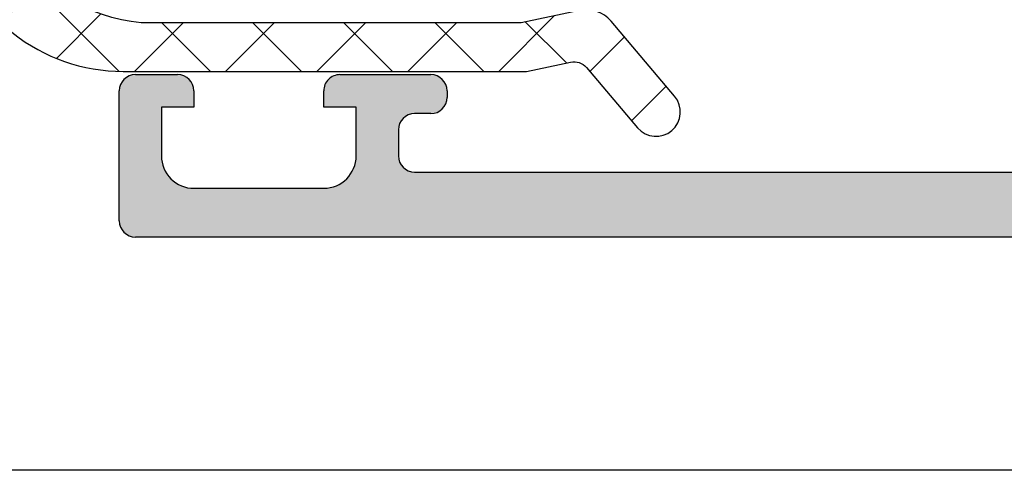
# Model space of a CAD drawing. Header units: millimetres. Extents: x 247761 to 294611, y 172579 to 236863.
# Tile 156 of 256: x 262346 to 262377, y 174620 to 174634. Entities that reach past the tile are written whole.
import ezdxf

# ---------------------------------------------------------------- set-up
doc = ezdxf.new("R2010")
doc.units = ezdxf.units.MM
doc.linetypes.add('ČÁRKOVANÁ', pattern=[19.049999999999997, 12.7, -6.35])
doc.layers.add('FASÁDA DETAILNÍ', color=4, linetype='Continuous')
doc.layers.add('NOVA', color=240, linetype='Continuous')

# ---------------------------------------------------------------- blocks, each defined once
blk = doc.blocks.new('A$C69D17D4D')
at = {"layer": 'FASÁDA DETAILNÍ'}
h = blk.add_hatch(color=256, dxfattribs=at)
edge = h.paths.add_edge_path()
edge.add_arc((-12294.48939852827, 1256.68200722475), 0.5000674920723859, 180.0077324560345, 269.9922675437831, ccw=False)
edge.add_line((-12294.98946601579, 1256.681939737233), (-12294.98946601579, 1260.681939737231))
edge.add_arc((-12294.48939852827, 1260.681872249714), 0.5000674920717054, 450.00773245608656, 539.9922675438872, ccw=False)
edge.add_line((-12294.48946601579, 1261.181939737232), (-12293.18941718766, 1261.181939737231))
edge.add_arc((-12293.18945408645, 1260.681902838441), 0.5000369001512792, 360.00422797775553, 449.99577202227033, ccw=False)
edge.add_line((-12292.68941718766, 1260.681939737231), (-12292.68941718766, 1260.181939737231))
edge.add_line((-12292.68941718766, 1260.181939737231), (-12293.68941718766, 1260.181939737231))
edge.add_line((-12293.68941718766, 1260.181939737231), (-12293.68941718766, 1258.681939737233))
edge.add_arc((-12292.68945416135, 1258.681902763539), 0.9999630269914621, 539.9978814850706, 630.0021185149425)
edge.add_line((-12292.68941718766, 1257.681939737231), (-12288.68941718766, 1257.681939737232))
edge.add_arc((-12288.68949405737, 1258.682016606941), 1.000076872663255, 270.0044039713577, 359.9955960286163)
edge.add_line((-12287.68941718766, 1258.681939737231), (-12287.68941718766, 1260.181939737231))
edge.add_line((-12287.68941718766, 1260.181939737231), (-12288.68941718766, 1260.181939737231))
edge.add_line((-12288.68941718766, 1260.181939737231), (-12288.68941718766, 1260.681939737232))
edge.add_arc((-12288.18947466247, 1260.681997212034), 0.4999425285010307, 89.9934131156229, 180.0065868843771, ccw=False)
edge.add_line((-12288.18941718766, 1261.181939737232), (-12285.38942939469, 1261.181939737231))
edge.add_arc((-12285.38942939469, 1260.68193973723), 0.5000000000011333, 360.0000000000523, 450.0000000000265, ccw=False)
edge.add_line((-12284.88942939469, 1260.681939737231), (-12284.88942939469, 1260.481939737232))
edge.add_arc((-12285.38942939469, 1260.481939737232), 0.5000000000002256, 269.99999999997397, 359.99999999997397, ccw=False)
edge.add_line((-12285.38942939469, 1259.981939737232), (-12285.88942939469, 1259.981939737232))
edge.add_arc((-12285.88939429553, 1259.481904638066), 0.500035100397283, 450.0040217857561, 539.9959782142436)
edge.add_line((-12286.38942939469, 1259.481939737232), (-12286.38942939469, 1258.681936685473))
edge.add_arc((-12285.88941283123, 1258.681953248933), 0.5000165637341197, 180.0018979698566, 269.9981020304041)
edge.add_line((-12285.88942939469, 1258.181936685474), (-12254.58943549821, 1258.181936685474))
edge.add_line((-12254.58943549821, 1258.181936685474), (-12248.55097787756, 1258.61433331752))
edge.add_arc((-12248.5894339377, 1259.613553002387), 0.9999594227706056, 272.2040028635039, 359.9999999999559)
edge.add_line((-12247.58947451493, 1259.613553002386), (-12247.58947451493, 1266.282005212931))
edge.add_arc((-12248.08947451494, 1266.282005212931), 0.5000000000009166, 360.0000000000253, 449.9999999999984)
edge.add_line((-12248.08947451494, 1266.782005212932), (-12248.98947451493, 1266.782005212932))
edge.add_arc((-12248.98947451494, 1267.282005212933), 0.5000000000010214, 180.0000000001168, 270.0000000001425, ccw=False)
edge.add_line((-12249.48947451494, 1267.282005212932), (-12249.48947451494, 1268.682006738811))
edge.add_arc((-12249.56831096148, 1268.949527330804), 0.278895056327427, 286.4198764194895, 361.1645893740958)
edge.add_line((-12249.28947351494, 1268.955195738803), (-12249.28947351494, 1269.408789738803))
edge.add_arc((-12249.56834161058, 1269.41445039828), 0.2789255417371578, 358.8371299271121, 433.5754054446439)
edge.add_line((-12249.48947451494, 1269.681993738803), (-12249.48947451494, 1271.562004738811))
edge.add_arc((-12249.18947451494, 1271.562004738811), 0.3000000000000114, 450.00000000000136, 540, ccw=False)
edge.add_line((-12249.18947451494, 1271.862004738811), (-12248.20950019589, 1271.862004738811))
edge.add_arc((-12248.20950019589, 1271.562004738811), 0.2999999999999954, 360.0000000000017, 450.00000000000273, ccw=False)
edge.add_line((-12247.90950019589, 1271.562004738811), (-12247.90950019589, 1268.802006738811))
edge.add_arc((-12247.78950019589, 1268.802006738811), 0.1200000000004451, 539.9999999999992, 630)
edge.add_line((-12247.78950019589, 1268.682006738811), (-12243.48947451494, 1268.682006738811))
edge.add_arc((-12243.48947451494, 1269.182006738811), 0.5000000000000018, 269.9999999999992, 359.9999999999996)
edge.add_line((-12242.98947451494, 1269.182006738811), (-12242.98947451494, 1269.88200673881))
edge.add_line((-12242.98947451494, 1269.88200673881), (-12244.37096997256, 1272.274827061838))
edge.add_arc((-12244.25135473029, 1272.343886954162), 0.1381197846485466, 89.99999999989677, 209.9999999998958, ccw=False)
edge.add_line((-12244.25135473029, 1272.482006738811), (-12240.48947451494, 1272.48200673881))
edge.add_arc((-12240.48947451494, 1274.48200673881), 1.999999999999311, 270.0000000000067, 360.0000000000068)
edge.add_line((-12238.48947451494, 1274.48200673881), (-12238.48947451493, 1275.050002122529))
edge.add_arc((-12237.98947451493, 1275.050002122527), 0.5000000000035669, 505.5209282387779, 539.9999999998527, ccw=False)
edge.add_arc((-12234.2799759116, 1272.502528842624), 4.999999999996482, 455.34922800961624, 505.5209282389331, ccw=False)
edge.add_arc((-12234.72759429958, 1277.343880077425), 0.1381197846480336, 330.00000000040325, 457.70243749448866, ccw=False)
edge.add_line((-12234.60797905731, 1277.274820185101), (-12235.98947451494, 1274.881999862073))
edge.add_line((-12235.98947451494, 1274.881999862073), (-12235.98947451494, 1274.181999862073))
edge.add_arc((-12235.48947451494, 1274.181999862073), 0.5, 540, 630)
edge.add_line((-12235.48947451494, 1273.681999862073), (-12231.18944883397, 1273.681999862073))
edge.add_arc((-12231.18944883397, 1273.80199986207), 0.1199999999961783, 270, 359.9999999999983)
edge.add_line((-12231.06944883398, 1273.80199986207), (-12231.06944883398, 1276.56199786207))
edge.add_arc((-12230.76944883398, 1276.56199786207), 0.2999999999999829, 90, 180.0000000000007, ccw=False)
edge.add_line((-12230.76944883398, 1276.86199786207), (-12229.78947451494, 1276.86199786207))
edge.add_arc((-12229.78947451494, 1276.56199786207), 0.300000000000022, 360.00000000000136, 450, ccw=False)
edge.add_line((-12229.48947451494, 1276.56199786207), (-12229.48947451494, 1274.681986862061))
edge.add_arc((-12229.41060741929, 1274.414443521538), 0.2789255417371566, 466.424594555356, 541.1628700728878)
edge.add_line((-12229.68947551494, 1274.408782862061), (-12229.68947551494, 1273.955188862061))
edge.add_arc((-12229.41063806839, 1273.949520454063), 0.2788950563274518, 538.8354106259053, 613.5801235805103)
edge.add_line((-12229.48947451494, 1273.681999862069), (-12229.48947451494, 1270.681941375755))
edge.add_line((-12229.48947451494, 1270.681941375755), (-12230.18954688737, 1269.981838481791))
edge.add_line((-12230.18954688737, 1269.981838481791), (-12230.78955299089, 1269.98183848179))
edge.add_line((-12230.78955299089, 1269.98183848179), (-12230.78955299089, 1271.581844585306))
edge.add_arc((-12231.28956244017, 1271.581835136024), 0.5000094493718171, 360.0010827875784, 449.9989172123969)
edge.add_line((-12231.28955299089, 1272.081844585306), (-12231.68498106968, 1272.081844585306))
edge.add_arc((-12231.68498106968, 1271.581844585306), 0.5000000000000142, 450.0000000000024, 465.0000000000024)
edge.add_line((-12231.81439059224, 1272.064807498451), (-12233.24827734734, 1271.680598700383))
edge.add_arc((-12232.98945830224, 1270.714672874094), 1.000000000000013, 465.0000000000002, 540.0000000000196)
edge.add_line((-12233.98945830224, 1270.714672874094), (-12233.98945830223, 1264.981850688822))
edge.add_line((-12233.98945830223, 1264.981850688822), (-12230.78955299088, 1264.981850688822))
edge.add_line((-12230.78955299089, 1264.981850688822), (-12230.78955299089, 1265.781838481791))
edge.add_line((-12230.78955299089, 1265.781838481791), (-12230.18954688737, 1265.781838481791))
edge.add_line((-12230.18954688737, 1265.781838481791), (-12229.48956519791, 1264.569405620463))
edge.add_line((-12229.48956519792, 1264.569405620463), (-12229.48956519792, 1263.481850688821))
edge.add_line((-12229.48956519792, 1263.481850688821), (-12244.48947451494, 1263.481850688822))
edge.add_arc((-12244.48947451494, 1262.981850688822), 0.5000000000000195, 449.9999999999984, 540.0000000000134)
edge.add_line((-12244.98947451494, 1262.981850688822), (-12244.98947451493, 1257.181939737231))
edge.add_arc((-12245.98947451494, 1257.181939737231), 1, 270, 360.00000000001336, ccw=False)
edge.add_line((-12245.98947451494, 1256.181939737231), (-12294.48946601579, 1256.181939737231))
edge = h.paths.add_edge_path(flags=16)
edge.add_line((-12235.58945830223, 1265.781838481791), (-12235.58945830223, 1270.18183848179))
edge.add_arc((-12236.08945830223, 1270.18183848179), 0.5000000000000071, 360.0000000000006, 449.9999999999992)
edge.add_line((-12236.08945830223, 1270.68183848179), (-12240.48945830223, 1270.681838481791))
edge.add_arc((-12240.48945830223, 1270.181838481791), 0.4999999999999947, 449.9999999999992, 540.0000000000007)
edge.add_line((-12240.98945830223, 1270.181838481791), (-12240.98945830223, 1265.781838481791))
edge.add_arc((-12240.48945830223, 1265.781838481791), 0.5, 540, 630)
edge.add_line((-12240.48945830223, 1265.281838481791), (-12236.08945830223, 1265.281838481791))
edge.add_arc((-12236.08945830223, 1265.781838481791), 0.4999999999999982, 270, 360.0000000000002)
h = blk.add_hatch(dxfattribs=at)
h.set_pattern_fill('ANSI37', color=256, scale=0.625, angle=90, style=0)
h.set_pattern_definition([(135, (0, 0), (-1.403165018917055, -1.403165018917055), []), (225, (0, 0), (1.403165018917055, -1.403165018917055), [])])
edge = h.paths.add_edge_path()
edge.add_ellipse((-12293.87638134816, 1267.802501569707), major_axis=(-5.039467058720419, 0), ratio=1, start_angle=29.791784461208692, end_angle=85.03553873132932, ccw=False)
edge.add_ellipse((-12297.98946582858, 1265.447701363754), major_axis=(-0.3000000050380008, 0), ratio=1, start_angle=0.0006926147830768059, end_angle=29.79217298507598, ccw=False)
edge.add_line((-12298.2894658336, 1265.447697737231), (-12298.2894688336, 1265.981981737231))
edge.add_ellipse((-12297.98946906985, 1265.981982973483), major_axis=(-0.2999997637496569, 0), ratio=1, start_angle=-90.00004512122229, end_angle=0.00023610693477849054, ccw=False)
edge.add_line((-12297.9894688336, 1266.281982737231), (-12296.4394718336, 1266.281982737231))
edge.add_ellipse((-12296.43947947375, 1266.581993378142), major_axis=(-0.3000106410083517, 0), ratio=1, start_angle=90.00145911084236, end_angle=179.9956760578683)
edge.add_line((-12296.1394688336, 1266.581970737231), (-12296.1394578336, 1267.981952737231))
edge.add_ellipse((-12295.83946799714, 1267.981949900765), major_axis=(-0.2999898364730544, 0), ratio=1, start_angle=270.0003507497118, end_angle=359.9994582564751, ccw=False)
edge.add_line((-12295.8394698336, 1268.281939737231), (-12294.1394578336, 1268.281939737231))
edge.add_ellipse((-12294.1394649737, 1267.981929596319), major_axis=(-0.3000101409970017, 0), ratio=1, start_angle=180.0044194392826, end_angle=269.9986363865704, ccw=False)
edge.add_line((-12293.8394548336, 1267.981952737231), (-12293.8394658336, 1266.418121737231))
edge.add_ellipse((-12293.53830676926, 1266.385264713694), major_axis=(-0.3029461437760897, 0), ratio=1, start_angle=-6.2264509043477, end_angle=103.4835773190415)
edge.add_ellipse((-12284.83338363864, 1255.069300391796), major_axis=(-14.00076634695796, 0), ratio=1, start_angle=285.3017322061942, end_angle=308.0756200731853, ccw=False)
edge.add_ellipse((-12288.64009721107, 1269.061538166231), major_axis=(-0.5004721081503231, 0), ratio=1, start_angle=102.9176085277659, end_angle=219.806634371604)
edge.add_line((-12288.2556298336, 1269.381939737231), (-12296.5389088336, 1269.381939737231))
edge.add_ellipse((-12296.53890830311, 1268.881940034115), major_axis=(-0.4999997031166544, 0), ratio=1, start_angle=270.0000607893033, end_angle=330.0000196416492)
edge.add_line((-12296.9719208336, 1269.131939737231), (-12297.1451268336, 1268.831939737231))
edge.add_ellipse((-12297.57813936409, 1269.081939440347), major_axis=(-0.4999997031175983, 0), ratio=1, start_angle=90.00006078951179, end_angle=150.0000196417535, ccw=False)
edge.add_line((-12297.5781388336, 1268.581939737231), (-12299.2074868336, 1268.581939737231))
edge.add_ellipse((-12299.20748761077, 1269.581939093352), major_axis=(-0.9999993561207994, 0), ratio=1, start_angle=30.050338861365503, end_angle=90.00004452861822, ccw=False)
edge.add_ellipse((-12306.39186831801, 1265.425612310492), major_axis=(-7.300023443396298, 0), ratio=1, start_angle=210.050354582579, end_angle=258.7144463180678)
edge.add_ellipse((-12304.5766362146, 1272.481949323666), major_axis=(-0.3999905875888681, 0), ratio=1, start_angle=-14.85297522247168, end_angle=69.49817055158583)
edge.add_ellipse((-12306.95070316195, 1266.132851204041), major_axis=(-6.378448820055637, 0), ratio=1, start_angle=194.4525977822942, end_angle=249.4981254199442, ccw=False)
edge.add_line((-12300.7741038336, 1267.724777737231), (-12300.4105168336, 1266.314070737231))
edge.add_line((-12300.4105168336, 1266.314070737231), (-12300.2004038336, 1265.451369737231))
edge.add_ellipse((-12294.86378111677, 1266.781934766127), major_axis=(-5.499995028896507, 0), ratio=1, start_angle=13.99995496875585, end_angle=90.00003420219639)
edge.add_line((-12294.8637778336, 1261.281939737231), (-12282.4457498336, 1261.281939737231))
edge.add_line((-12282.4457498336, 1261.281939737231), (-12281.0826928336, 1261.569558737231))
edge.add_ellipse((-12280.97946021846, 1261.080332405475), major_axis=(-0.4999993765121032, 0), ratio=1, start_angle=220.2837515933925, end_angle=281.9153007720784, ccw=False)
edge.add_line((-12280.5980348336, 1261.403618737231), (-12279.0244238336, 1259.547010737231))
edge.add_ellipse((-12278.4522848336, 1260.031940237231), major_axis=(-0.7499997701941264, 0), ratio=1, start_angle=40.28370615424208, end_angle=220.2837061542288)
edge.add_line((-12277.8801458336, 1260.516869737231), (-12279.8394318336, 1262.828513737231))
edge.add_ellipse((-12280.60228344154, 1262.181941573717), major_axis=(-0.999999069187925, 0), ratio=1, start_angle=220.2836986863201, end_angle=281.915247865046)
edge.add_line((-12280.8087478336, 1263.160394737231), (-12282.6022848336, 1262.781939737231))
edge.add_line((-12282.6022848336, 1262.781939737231), (-12294.3124858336, 1262.781939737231))
for p, q in [((-12294.48946601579, 1261.181939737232), (-12293.18941718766, 1261.181939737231)), ((-12288.18941718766, 1261.181939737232), (-12285.38942939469, 1261.181939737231)), ((-12294.98946601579, 1256.681939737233), (-12294.98946601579, 1260.681939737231)), ((-12292.68941718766, 1260.681939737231), (-12292.68941718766, 1260.181939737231)), ((-12288.68941718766, 1260.181939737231), (-12288.68941718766, 1260.681939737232)), ((-12284.88942939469, 1260.681939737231), (-12284.88942939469, 1260.481939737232)), ((-12292.68941718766, 1260.181939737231), (-12293.68941718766, 1260.181939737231)), ((-12293.68941718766, 1260.181939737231), (-12293.68941718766, 1258.681939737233)), ((-12287.68941718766, 1260.181939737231), (-12288.68941718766, 1260.181939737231)), ((-12287.68941718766, 1258.681939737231), (-12287.68941718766, 1260.181939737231)), ((-12285.38942939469, 1259.981939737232), (-12285.88942939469, 1259.981939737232)), ((-12286.38942939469, 1259.481939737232), (-12286.38942939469, 1258.681936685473)), ((-12285.88942939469, 1258.181936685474), (-12254.58943549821, 1258.181936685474)), ((-12292.68941718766, 1257.681939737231), (-12288.68941718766, 1257.681939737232)), ((-12245.98947451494, 1256.181939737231), (-12294.48946601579, 1256.181939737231))]:
    blk.add_line(p, q, dxfattribs=at)
at = {"layer": 'FASÁDA DETAILNÍ', "linetype": 'ČÁRKOVANÁ', "ltscale": 5}
blk.add_lwpolyline([(1650.999978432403, 1249.00002156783), (-24919.00002156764, 1249.000021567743), (-24919.00002156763, 24919.00002156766), (1650.999978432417, 24919.00002156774)], close=True, dxfattribs=at)
at = {"layer": 'FASÁDA DETAILNÍ', "extrusion": (0, 0, -1)}
blk.add_lwpolyline([(12300.2004038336, 1265.451369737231, -0.344328), (12294.8637778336, 1261.281939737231), (12282.4457498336, 1261.281939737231), (12281.0826928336, 1261.569558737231), (12281.0826928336, 1261.569558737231, 0.275594), (12280.5980348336, 1261.403618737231), (12279.0244238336, 1259.547010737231), (12279.0244238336, 1259.547010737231, -1), (12277.8801458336, 1260.516869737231), (12279.8394318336, 1262.828513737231), (12279.8394318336, 1262.828513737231, -0.275594), (12280.8087478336, 1263.160394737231), (12282.6022848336, 1262.781939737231), (12294.3124858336, 1262.781939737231), (12294.3124858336, 1262.781939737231, 0.245826), (12298.2498158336, 1265.298644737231, 0.130727)], format="xyb", dxfattribs=at)
at = {"layer": 'FASÁDA DETAILNÍ'}
for centre, radius, start, end in [((-12294.48939852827, 1260.681872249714), 0.5000674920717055, 90.00773245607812, 179.9922675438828), ((-12293.18945408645, 1260.681902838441), 0.5000369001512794, 0.004227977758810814, 89.99577202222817), ((-12288.18947466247, 1260.681997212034), 0.4999425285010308, 89.99341311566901, 180.0065868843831), ((-12285.38942939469, 1260.68193973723), 0.5000000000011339, 5.211020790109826e-11, 90), ((-12285.38942939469, 1260.481939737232), 0.5000000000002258, 270, 359.999999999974), ((-12285.88939429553, 1259.481904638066), 0.5000351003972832, 90.00402178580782, 179.9959782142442), ((-12292.68945416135, 1258.681902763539), 0.999963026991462, 179.9978814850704, 270.0021185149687), ((-12288.68949405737, 1258.682016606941), 1.000076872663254, 270.0044039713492, 359.9955960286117), ((-12285.88941283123, 1258.681953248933), 0.5000165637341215, 180.0018979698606, 269.998102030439), ((-12294.48939852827, 1256.68200722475), 0.5000674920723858, 180.007732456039, 269.9922675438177)]:
    blk.add_arc(centre, radius, start, end, dxfattribs=at)

msp = doc.modelspace()

# ---------------------------------------------------------------- block references
at = {"layer": 'NOVA', "ltscale": 300}
msp.add_blockref('A$C69D17D4D', (274644.5174331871, 173371.2585875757), dxfattribs=at)

doc.saveas('drawing.dxf')
